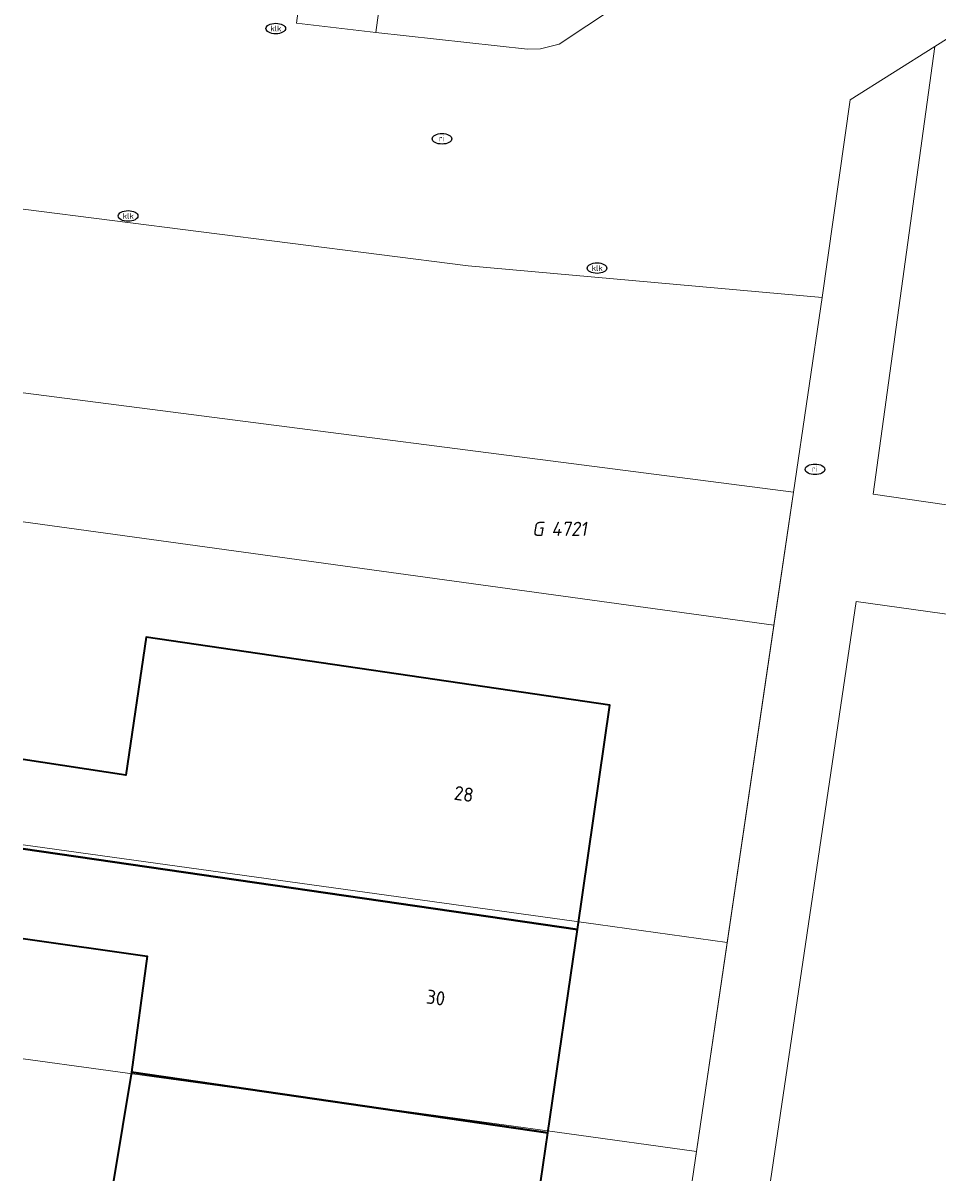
# Model space of a CAD drawing. Header units: metres. Extents: x 253395 to 254027, y 592765 to 593194.
# Tile 1 of 173: x 253395 to 253419, y 592765 to 592795. Entities that reach past the tile are written whole.
import ezdxf
from ezdxf.enums import TextEntityAlignment as Align
from ezdxf.lldxf.tags import DXFTag

# ---------------------------------------------------------------- set-up
doc = ezdxf.new("R2010")
doc.units = ezdxf.units.M
for name, color, linetype, lineweight in [('B-WE-IE-MEUBILAIR-S', 254, 'Continuous', 25), ('B-WE-KG-GRENS_PERCEEL-G', 254, 'KG-PERCEEL-SO', 18), ('B-WE-KG-GRENS_PERCEEL-S', 254, 'Continuous', 25), ('B-WE-OG-BEBOUWING-GV', 254, 'Continuous', 35), ('B-WE-OG-BEBOUWING-T18', 254, 'Continuous', 18), ('B-WE-OG-TERREIN_BEGROEID-GV', 254, 'Continuous', 18), ('B-WE-OG-TERREIN_ERF-GV', 254, 'Continuous', 18), ('B-WE-VH-OPENVERHARDING-GV', 254, 'Continuous', 18)]:
    doc.layers.add(name, color=color, linetype=linetype, lineweight=lineweight)
doc.styles.add('NLCS-ISO', font='txt')
doc.styles.add('NLCS-ISO-M200-T18', font='txt', dxfattribs={"height": 0.36})
doc.styles.get("Standard").update_dxf_attribs({"font": 'simplex.shx'})
tags = doc.linetypes.add('KG-PERCEEL-SO', pattern='A,5.5,-2,["P",Standard,S=1.8,R=0,X=-0.5,Y=-0.9],-2,5.5,-2,[5,NLCS.SHX,S=0.75,R=0,X=0,Y=0],-2', length=19).pattern_tags.tags
tags[6] = DXFTag(74, 10)

# ---------------------------------------------------------------- blocks, each defined once
blk = doc.blocks.new('SIE-MEUBILAIR_PUT_RIOOLPUT-SO')
blk.add_ellipse((0, 0), major_axis=(1.25, 0), ratio=0.54)
at = {"style": 'NLCS-ISO'}
blk.add_text('ri', height=0.75, dxfattribs=at).set_placement((-0.04, 0.07), align=Align.MIDDLE_CENTER)
blk = doc.blocks.new('SIE-MEUBILAIR_PUT_KOLK-SO')
blk.add_ellipse((0, 0), major_axis=(1.25, 0), ratio=0.54)
at = {"style": 'NLCS-ISO'}
blk.add_text('klk', height=0.75, dxfattribs=at).set_placement((0.03, 0), align=Align.MIDDLE_CENTER)
blk = doc.blocks.new('SKG-PERCEELNUMMER-SO')
at = {"style": 'NLCS-ISO', "oblique": 10, "flags": 1}
for tag, p in [('GEMEENTECODE', (0, 2.55)), ('PERCEELGROOTTE', (0, -2.45))]:
    blk.add_attdef(tag, text='', height=1.8, dxfattribs=at).set_placement(p, align=Align.MIDDLE_CENTER)
at = {"style": 'NLCS-ISO', "oblique": 10}
blk.add_attdef('SECTIE', text='', height=1.8, dxfattribs=at).set_placement((-0.5, 0), align=Align.MIDDLE_RIGHT)
blk.add_attdef('PERCEELNUMMER', text='', height=1.8, dxfattribs=at).set_placement((0.5, 0), align=Align.MIDDLE_LEFT)

msp = doc.modelspace()

# ---------------------------------------------------------------- linework, layer by layer
at = {"layer": 'B-WE-KG-GRENS_PERCEEL-G'}
for points in [[(253414.628, 592779.384), (253415.11, 592782.657)], [(253395.499, 592782.016), (253414.628, 592779.384)], [(253414.628, 592779.384), (253413.438, 592771.301)], [(253395.499, 592773.785), (253410.147, 592771.763), (253413.438, 592771.301)], [(253413.438, 592771.301), (253412.659, 592765.974)], [(253412.659, 592765.974), (253409.354, 592766.438), (253395.499, 592768.342)], [(253412.659, 592765.974), (253412.55, 592765.23)]]:
    msp.add_lwpolyline(points, dxfattribs=at)
at = {"layer": 'B-WE-OG-BEBOUWING-GV'}
for points in [[(253395.499, 592773.69), (253409.62, 592771.633), (253410.452, 592777.344), (253398.634, 592779.075), (253398.118, 592775.566), (253395.499, 592775.961)], [(253395.499, 592771.399), (253398.663, 592770.954), (253398.256, 592767.997), (253408.865, 592766.451), (253409.62, 592771.633), (253395.499, 592773.69)], [(253408.687, 592765.23), (253408.865, 592766.451), (253398.256, 592767.997), (253397.799, 592765.23)]]:
    msp.add_lwpolyline(points, dxfattribs=at)
at = {"layer": 'B-WE-OG-TERREIN_BEGROEID-GV'}
for points in [[(253408.33, 592822.852), (253404.483, 592794.479), (253408.35, 592794.052), (253408.679, 592794.066), (253409.155, 592794.18), (253418.398, 592800.312)], [(253422.223, 592796.319), (253418.729, 592794.122), (253417.159, 592782.724), (253428.717, 592781.042), (253430.255, 592785.121), (253430.504, 592785.885), (253430.602, 592786.275), (253430.744, 592787.066), (253430.813, 592787.866), (253430.809, 592788.67), (253430.732, 592789.469), (253430.583, 592790.259), (253430.362, 592791.031), (253430.071, 592791.781), (253429.714, 592792.5), (253428.232, 592794.921)], [(253422.757, 592765.23), (253427.741, 592778.453), (253416.722, 592779.99), (253414.542, 592765.23)]]:
    msp.add_lwpolyline(points, dxfattribs=at)
at = {"layer": 'B-WE-OG-TERREIN_ERF-GV'}
for points in [[(253412.549, 592765.23), (253415.126, 592782.771), (253395.499, 592785.3)], [(253395.499, 592775.961), (253398.118, 592775.566), (253398.634, 592779.075), (253410.452, 592777.344), (253409.62, 592771.633), (253408.865, 592766.451), (253408.687, 592765.23)], [(253397.799, 592765.23), (253398.256, 592767.997), (253398.663, 592770.954), (253395.499, 592771.399)]]:
    msp.add_lwpolyline(points, dxfattribs=at)
at = {"layer": 'B-WE-VH-OPENVERHARDING-GV'}
msp.add_lwpolyline([(253400.242, 592834.367), (253399.623, 592835.175), (253397.51, 592834.458), (253397.797, 592834.139), (253398.329, 592833.467), (253403.77, 592825.996), (253406.237, 592822.609), (253402.465, 592794.72), (253404.483, 592794.479), (253408.33, 592822.852)], close=True, dxfattribs=at)
for points in [[(253418.398, 592800.312), (253409.155, 592794.18), (253408.679, 592794.066), (253408.35, 592794.052), (253404.483, 592794.479), (253402.465, 592794.72)], [(253395.499, 592789.981), (253406.842, 592788.538), (253415.856, 592787.731), (253416.569, 592792.764), (253418.729, 592794.122), (253422.223, 592796.319)], [(253414.542, 592765.23), (253416.722, 592779.99), (253427.741, 592778.453), (253428.717, 592781.042), (253417.159, 592782.724), (253418.729, 592794.122), (253416.569, 592792.764), (253415.856, 592787.731), (253415.126, 592782.771), (253412.549, 592765.23)], [(253395.499, 592785.3), (253415.126, 592782.771), (253415.856, 592787.731), (253406.842, 592788.538), (253395.499, 592789.981)]]:
    msp.add_lwpolyline(points, dxfattribs=at)

# ---------------------------------------------------------------- block references
at = {"layer": 'B-WE-IE-MEUBILAIR-S', "xscale": 0.2, "yscale": 0.2, "zscale": 0.2}
for name, p in [('SIE-MEUBILAIR_PUT_KOLK-SO', (253401.935, 592794.58)), ('SIE-MEUBILAIR_PUT_RIOOLPUT-SO', (253406.172, 592791.772)), ('SIE-MEUBILAIR_PUT_KOLK-SO', (253398.173, 592789.807)), ('SIE-MEUBILAIR_PUT_KOLK-SO', (253410.122, 592788.479)), ('SIE-MEUBILAIR_PUT_RIOOLPUT-SO', (253415.676, 592783.353))]:
    msp.add_blockref(name, p, dxfattribs=at)
at = {"layer": 'B-WE-KG-GRENS_PERCEEL-S', "xscale": 0.2, "yscale": 0.2, "zscale": 0.2}
msp.add_blockref('SKG-PERCEELNUMMER-SO', (253408.86, 592781.837), dxfattribs=at).add_auto_attribs({'PERCEELNUMMER': '4721', 'SECTIE': 'G'})

# ---------------------------------------------------------------- texts
at = {"layer": 'B-WE-OG-BEBOUWING-T18', "style": 'NLCS-ISO-M200-T18'}
for s, p in [('28', (253406.73, 592775.085)), ('30', (253406.013, 592769.898))]:
    msp.add_text(s, height=0.36, rotation=351.7, dxfattribs=at).set_placement(p, align=Align.MIDDLE)

doc.saveas('drawing.dxf')
